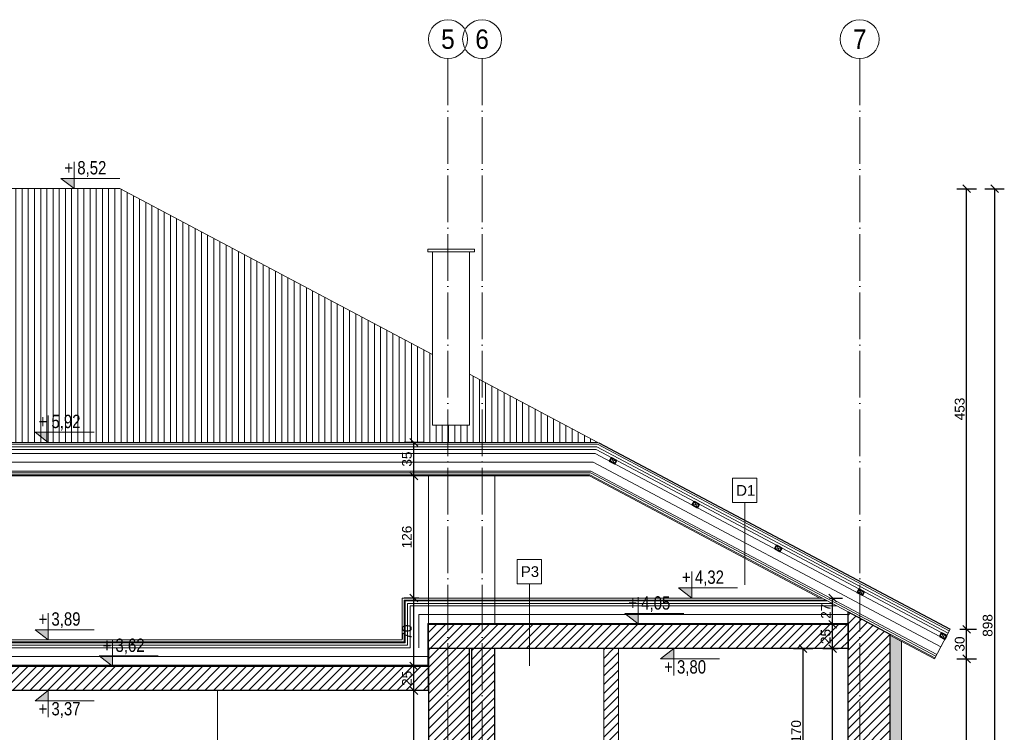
# Model space of a CAD drawing. Header units: millimetres. Extents: x -2720 to 125583, y -8970 to 34912.
# Tile 28 of 105: x 21234 to 22246, y 15927 to 16659. Entities that reach past the tile are written whole.
import ezdxf
from ezdxf.enums import TextEntityAlignment as Align

# ---------------------------------------------------------------- set-up
doc = ezdxf.new("R2010")
doc.units = ezdxf.units.MM
for name, pattern in [('ACAD_ISO03W100', [30, 12, -18]), ('ACAD_ISO04W100', [30, 24, -3, 0, -3]), ('Osie$0$CONTINOUS', [0])]:
    doc.linetypes.add(name, pattern=pattern)
doc.layers.add('000_HATCH', color=253, linetype='Continuous', lineweight=5, transparency=0.5)
for name, color, linetype, lineweight, true_color in [('A_DZIAŁOWA_PROJEKTOWANE', 7, 'Continuous', 18, 0x007cb0), ('A_HATCH', 7, 'Continuous', 5, 0x999999), ('A_HATCH_PROJEKTOWANE', 7, 'Continuous', 9, 0x0089b6), ('A_IZOLEACJA TERMI_PROJEKTOWANA', 7, 'Continuous', 15, 0x0089b6), ('A_ŚCIANY NOWOPROJEKTOWANE', 140, 'Continuous', 35, 0x00bfff)]:
    doc.layers.add(name, color=color, linetype=linetype, lineweight=lineweight, true_color=true_color)
for name, color, linetype, lineweight in [('A_HYDROIZOLACJA', 200, 'ACAD_ISO03W100', 9), ('A_KONST_ISTNIEJĄCE', 83, 'Continuous', 25), ('A_OPISY', 40, 'Continuous', 9), ('A_OSIE KONSTRUKCYJNE', 150, 'ACAD_ISO04W100', 5), ('A_WIDOK', 141, 'Continuous', 13), ('A_WYMIAROWANIE', 7, 'Continuous', 9)]:
    doc.layers.add(name, color=color, linetype=linetype, lineweight=lineweight)
doc.styles.add('APLUS', font='arial.ttf', dxfattribs={"width": 0.6})
doc.styles.add('DEMIURG_100_opisy', font='arial.ttf', dxfattribs={"width": 0.9, "height": 20})
doc.styles.get("Standard").update_dxf_attribs({"font": 'arial.ttf'})
doc.linetypes.add('BATTING', pattern='A,0.0001,-0.1,[134,ltypeshp.shx,S=0.1,R=0,X=-0.1,Y=0],-0.2,[134,ltypeshp.shx,S=0.1,R=180,X=0.1,Y=0],-0.1', length=0.4001)
doc.dimstyles.new('1 do 100', dxfattribs={"dimtxt": 10, "dimasz": 8, "dimexe": 10, "dimexo": 10, "dimgap": 2, "dimtad": 1, "dimdec": 0, "dimtxsty": 'Standard', "dimblk": 'OBLIQUE', "dimcen": 2.5, "dimadec": 0, "dimazin": 0, "dimtfac": 1, "dimtdec": 0, "dimtmove": 0, "dimatfit": 3, "dimldrblk": 'OBLIQUE', "dimfxl": 10, "dimfxlon": 1, "dimarcsym": 0})
pattern_1 = [(45, (-35118.777, 19891.2954), (-4.49012806, 4.49012806), [])]

# ---------------------------------------------------------------- blocks, each defined once
blk = doc.blocks.new('*U185')
blk.add_hatch(color=256).paths.add_polyline_path([(0, -0.153), (-0.198, -0.153), (0, 0)])
blk.add_line((0, -0.153), (0, -0.4))
blk.add_lwpolyline([(0, -0.153), (0, 0), (-0.198, -0.153), (0.685, -0.153)])
at = {"style": 'APLUS', "width": 0.8}
blk.add_attdef('%%P_0.00', text='', height=0.2, dxfattribs=at).set_placement((-0.146, -0.469), align=Align.BOTTOM_LEFT)
blk = doc.blocks.new('*U186')
blk.add_hatch(color=256).paths.add_polyline_path([(0, 0.153), (-0.198, 0.153), (0, 0)])
blk.add_line((0, 0.153), (0, 0.4))
blk.add_lwpolyline([(0, 0.153), (0, 0), (-0.198, 0.153), (0.685, 0.153)])
at = {"style": 'APLUS', "width": 0.8}
blk.add_attdef('%%P_0.00', text='', height=0.2, dxfattribs=at).set_placement((-0.146, 0.153), align=Align.BOTTOM_LEFT)
blk = doc.blocks.new('*U8')
blk.add_hatch(color=256).paths.add_polyline_path([(0, 0.153), (-0.198, 0.153), (0, 0)])
blk.add_line((0, 0.153), (0, 0.4))
blk.add_lwpolyline([(0, 0.153), (0, 0), (-0.198, 0.153), (0.685, 0.153)])
at = {"style": 'APLUS', "width": 0.8}
blk.add_attdef('%%P_0.00', text='', height=0.2, dxfattribs=at).set_placement((-0.146, 0.153), align=Align.BOTTOM_LEFT)
blk = doc.blocks.new('_Oblique')
at = {"color": 0, "linetype": 'ByBlock', "lineweight": -2}
blk.add_line((-0.5, -0.5), (0.5, 0.5), dxfattribs=at)
blk = doc.blocks.new('*D739')
at = {"layer": 'A_WYMIAROWANIE', "color": 0, "lineweight": -2, "ltscale": 2, "transparency": 16777216}
for p, q in [((21644, 15969.9), (21628.8, 15969.9)), ((21638.8, 15832.9), (21638.8, 15969.9)), ((21644, 15832.9), (21628.8, 15832.9))]:
    blk.add_line(p, q, dxfattribs=at)
at = {"layer": 'Defpoints', "color": 0, "ltscale": 2, "transparency": 16777216}
for p in [(21638.8, 15969.9), (21654, 15969.9), (21654, 15832.9)]:
    blk.add_point(p, dxfattribs=at)
at = {"layer": 'A_WYMIAROWANIE', "color": 0, "lineweight": -2, "ltscale": 2, "transparency": 16777216, "xscale": 8, "yscale": 8, "zscale": 8}
for p, rotation in [((21638.8, 15969.9), 90), ((21638.8, 15832.9), 270)]:
    blk.add_blockref('_Oblique', p, dxfattribs=dict(at, rotation=rotation))
at = {"layer": 'A_WYMIAROWANIE', "color": 0, "ltscale": 2, "transparency": 16777216, "insert": (21631.7, 15901.4), "char_height": 10, "attachment_point": 5, "rotation": 90}
blk.add_mtext('137', dxfattribs=at)
blk = doc.blocks.new('*D740')
at = {"layer": 'A_WYMIAROWANIE', "color": 0, "lineweight": -2, "ltscale": 2, "transparency": 16777216}
for p, q in [((21644, 15994.9), (21628.8, 15994.9)), ((21638.8, 15969.9), (21638.8, 15994.9)), ((21644, 15969.9), (21628.8, 15969.9))]:
    blk.add_line(p, q, dxfattribs=at)
at = {"layer": 'Defpoints', "color": 0, "ltscale": 2, "transparency": 16777216}
for p in [(21638.8, 15994.9), (21654, 15994.9), (21654, 15969.9)]:
    blk.add_point(p, dxfattribs=at)
at = {"layer": 'A_WYMIAROWANIE', "color": 0, "lineweight": -2, "ltscale": 2, "transparency": 16777216, "xscale": 8, "yscale": 8, "zscale": 8}
for p, rotation in [((21638.8, 15994.9), 90), ((21638.8, 15969.9), 270)]:
    blk.add_blockref('_Oblique', p, dxfattribs=dict(at, rotation=rotation))
at = {"layer": 'A_WYMIAROWANIE', "color": 0, "ltscale": 2, "transparency": 16777216, "insert": (21631.7, 15982.4), "char_height": 10, "attachment_point": 5, "rotation": 90}
blk.add_mtext('25', dxfattribs=at)
blk = doc.blocks.new('*D741')
at = {"layer": 'A_WYMIAROWANIE', "color": 0, "lineweight": -2, "ltscale": 2, "transparency": 16777216}
for p, q in [((21644, 16064.9), (21628.8, 16064.9)), ((21638.8, 15994.9), (21638.8, 16064.9)), ((21644, 15994.9), (21628.8, 15994.9))]:
    blk.add_line(p, q, dxfattribs=at)
at = {"layer": 'Defpoints', "color": 0, "ltscale": 2, "transparency": 16777216}
for p in [(21638.8, 16064.9), (21654, 16064.9), (21654, 15994.9)]:
    blk.add_point(p, dxfattribs=at)
at = {"layer": 'A_WYMIAROWANIE', "color": 0, "lineweight": -2, "ltscale": 2, "transparency": 16777216, "xscale": 8, "yscale": 8, "zscale": 8}
for p, rotation in [((21638.8, 16064.9), 90), ((21638.8, 15994.9), 270)]:
    blk.add_blockref('_Oblique', p, dxfattribs=dict(at, rotation=rotation))
at = {"layer": 'A_WYMIAROWANIE', "color": 0, "ltscale": 2, "transparency": 16777216, "insert": (21631.7, 16029.9), "char_height": 10, "attachment_point": 5, "rotation": 90}
blk.add_mtext('70', dxfattribs=at)
blk = doc.blocks.new('*D742')
at = {"layer": 'A_WYMIAROWANIE', "color": 0, "lineweight": -2, "ltscale": 2, "transparency": 16777216}
for p, q in [((21648.8, 16190.5), (21628.8, 16190.5)), ((21638.8, 16064.9), (21638.8, 16190.5)), ((21644, 16064.9), (21628.8, 16064.9))]:
    blk.add_line(p, q, dxfattribs=at)
at = {"layer": 'Defpoints', "color": 0, "ltscale": 2, "transparency": 16777216}
for p in [(21638.8, 16190.5), (21819.5, 16190.5), (21654, 16064.9)]:
    blk.add_point(p, dxfattribs=at)
at = {"layer": 'A_WYMIAROWANIE', "color": 0, "lineweight": -2, "ltscale": 2, "transparency": 16777216, "xscale": 8, "yscale": 8, "zscale": 8}
for p, rotation in [((21638.8, 16190.5), 90), ((21638.8, 16064.9), 270)]:
    blk.add_blockref('_Oblique', p, dxfattribs=dict(at, rotation=rotation))
at = {"layer": 'A_WYMIAROWANIE', "color": 0, "ltscale": 2, "transparency": 16777216, "insert": (21631.7, 16127.7), "char_height": 10, "attachment_point": 5, "rotation": 90}
blk.add_mtext('126', dxfattribs=at)
blk = doc.blocks.new('*D743')
at = {"layer": 'A_WYMIAROWANIE', "color": 0, "lineweight": -2, "ltscale": 2, "transparency": 16777216}
for p, q in [((21648.8, 16225), (21628.8, 16225)), ((21638.8, 16190.5), (21638.8, 16225)), ((21648.8, 16190.5), (21628.8, 16190.5))]:
    blk.add_line(p, q, dxfattribs=at)
at = {"layer": 'Defpoints', "color": 0, "ltscale": 2, "transparency": 16777216}
for p in [(21638.8, 16225), (21828, 16225), (21819.5, 16190.5)]:
    blk.add_point(p, dxfattribs=at)
at = {"layer": 'A_WYMIAROWANIE', "color": 0, "lineweight": -2, "ltscale": 2, "transparency": 16777216, "xscale": 8, "yscale": 8, "zscale": 8}
for p, rotation in [((21638.8, 16225), 90), ((21638.8, 16190.5), 270)]:
    blk.add_blockref('_Oblique', p, dxfattribs=dict(at, rotation=rotation))
at = {"layer": 'A_WYMIAROWANIE', "color": 0, "ltscale": 2, "transparency": 16777216, "insert": (21631.7, 16207.8), "char_height": 10, "attachment_point": 5, "rotation": 90}
blk.add_mtext('35', dxfattribs=at)
blk = doc.blocks.new('*D745')
at = {"layer": 'A_WYMIAROWANIE', "color": 0, "lineweight": -2, "ltscale": 2, "transparency": 16777216}
for p, q in [((22075, 16012.9), (22059.2, 16012.9)), ((22069.2, 15587.9), (22069.2, 16012.9)), ((22075, 15587.9), (22059.2, 15587.9))]:
    blk.add_line(p, q, dxfattribs=at)
at = {"layer": 'Defpoints', "color": 0, "ltscale": 2, "transparency": 16777216}
for p in [(22069.2, 16012.9), (22085, 16012.9), (22085, 15587.9)]:
    blk.add_point(p, dxfattribs=at)
at = {"layer": 'A_WYMIAROWANIE', "color": 0, "lineweight": -2, "ltscale": 2, "transparency": 16777216, "xscale": 8, "yscale": 8, "zscale": 8}
for p, rotation in [((22069.2, 16012.9), 90), ((22069.2, 15587.9), 270)]:
    blk.add_blockref('_Oblique', p, dxfattribs=dict(at, rotation=rotation))
at = {"layer": 'A_WYMIAROWANIE', "color": 0, "ltscale": 2, "transparency": 16777216, "insert": (22062.1, 15800.4), "char_height": 10, "attachment_point": 5, "rotation": 90}
blk.add_mtext('425', dxfattribs=at)
blk = doc.blocks.new('*D746')
at = {"layer": 'A_WYMIAROWANIE', "color": 0, "lineweight": -2, "ltscale": 2, "transparency": 16777216}
for p, q in [((22075, 16037.9), (22059.2, 16037.9)), ((22069.2, 16012.9), (22069.2, 16037.9)), ((22075, 16012.9), (22059.2, 16012.9))]:
    blk.add_line(p, q, dxfattribs=at)
at = {"layer": 'Defpoints', "color": 0, "ltscale": 2, "transparency": 16777216}
for p in [(22069.2, 16037.9), (22085, 16037.9), (22085, 16012.9)]:
    blk.add_point(p, dxfattribs=at)
at = {"layer": 'A_WYMIAROWANIE', "color": 0, "lineweight": -2, "ltscale": 2, "transparency": 16777216, "xscale": 8, "yscale": 8, "zscale": 8}
for p, rotation in [((22069.2, 16037.9), 90), ((22069.2, 16012.9), 270)]:
    blk.add_blockref('_Oblique', p, dxfattribs=dict(at, rotation=rotation))
at = {"layer": 'A_WYMIAROWANIE', "color": 0, "ltscale": 2, "transparency": 16777216, "insert": (22062.1, 16025.4), "char_height": 10, "attachment_point": 5, "rotation": 90}
blk.add_mtext('25', dxfattribs=at)
blk = doc.blocks.new('*D747')
at = {"layer": 'A_WYMIAROWANIE', "color": 0, "lineweight": -2, "ltscale": 2, "transparency": 16777216}
for p, q in [((22066.1, 16064.9), (22079.2, 16064.9)), ((22069.2, 16037.9), (22069.2, 16064.9)), ((22075, 16037.9), (22059.2, 16037.9))]:
    blk.add_line(p, q, dxfattribs=at)
at = {"layer": 'Defpoints', "color": 0, "ltscale": 2, "transparency": 16777216}
for p in [(22056.1, 16064.9), (22069.2, 16064.9), (22085, 16037.9)]:
    blk.add_point(p, dxfattribs=at)
at = {"layer": 'A_WYMIAROWANIE', "color": 0, "lineweight": -2, "ltscale": 2, "transparency": 16777216, "xscale": 8, "yscale": 8, "zscale": 8}
for p, rotation in [((22069.2, 16064.9), 90), ((22069.2, 16037.9), 270)]:
    blk.add_blockref('_Oblique', p, dxfattribs=dict(at, rotation=rotation))
at = {"layer": 'A_WYMIAROWANIE', "color": 0, "ltscale": 2, "transparency": 16777216, "insert": (22062.2, 16051.4), "char_height": 10, "attachment_point": 5, "rotation": 90}
blk.add_mtext('27', dxfattribs=at)
blk = doc.blocks.new('*D749')
at = {"layer": 'A_WYMIAROWANIE', "color": 0, "lineweight": -2, "ltscale": 2, "transparency": 16777216}
for p, q in [((22048.8, 16012.9), (22028.8, 16012.9)), ((22038.8, 15842.9), (22038.8, 16012.9)), ((22045, 15842.9), (22028.8, 15842.9))]:
    blk.add_line(p, q, dxfattribs=at)
at = {"layer": 'Defpoints', "color": 0, "ltscale": 2, "transparency": 16777216}
for p in [(22038.8, 16012.9), (22085, 16012.9), (22055, 15842.9)]:
    blk.add_point(p, dxfattribs=at)
at = {"layer": 'A_WYMIAROWANIE', "color": 0, "lineweight": -2, "ltscale": 2, "transparency": 16777216, "xscale": 8, "yscale": 8, "zscale": 8}
for p, rotation in [((22038.8, 16012.9), 90), ((22038.8, 15842.9), 270)]:
    blk.add_blockref('_Oblique', p, dxfattribs=dict(at, rotation=rotation))
at = {"layer": 'A_WYMIAROWANIE', "color": 0, "ltscale": 2, "transparency": 16777216, "insert": (22031.7, 15927.9), "char_height": 10, "attachment_point": 5, "rotation": 90}
blk.add_mtext('170', dxfattribs=at)
blk = doc.blocks.new('*D750')
at = {"layer": 'A_WYMIAROWANIE', "color": 0, "lineweight": -2, "ltscale": 2, "transparency": 16777216}
for p, q in [((21200.9, 16190.5), (21180.9, 16190.5)), ((21190.9, 16021.9), (21190.9, 16190.5)), ((21180.9, 16021.9), (21200.9, 16021.9))]:
    blk.add_line(p, q, dxfattribs=at)
at = {"layer": 'Defpoints', "color": 0, "ltscale": 2, "transparency": 16777216}
for p in [(21190.9, 16190.5), (21819.5, 16190.5), (21139, 16021.9)]:
    blk.add_point(p, dxfattribs=at)
at = {"layer": 'A_WYMIAROWANIE', "color": 0, "lineweight": -2, "ltscale": 2, "transparency": 16777216, "xscale": 8, "yscale": 8, "zscale": 8}
for p, rotation in [((21190.9, 16190.5), 90), ((21190.9, 16021.9), 270)]:
    blk.add_blockref('_Oblique', p, dxfattribs=dict(at, rotation=rotation))
at = {"layer": 'A_WYMIAROWANIE', "color": 0, "ltscale": 2, "transparency": 16777216, "insert": (21183.8, 16106.2), "char_height": 10, "attachment_point": 5, "rotation": 90}
blk.add_mtext('169', dxfattribs=at)
blk = doc.blocks.new('*D751')
at = {"layer": 'A_WYMIAROWANIE', "color": 0, "lineweight": -2, "ltscale": 2, "transparency": 16777216}
for p, q in [((22196.9, 16002.5), (22216.9, 16002.5)), ((22206.9, 15587.9), (22206.9, 16002.5)), ((22196.9, 15587.9), (22216.9, 15587.9))]:
    blk.add_line(p, q, dxfattribs=at)
at = {"layer": 'Defpoints', "color": 0, "ltscale": 2, "transparency": 16777216}
for p in [(22173.9, 16002.5), (22206.9, 16002.5), (22140, 15587.9)]:
    blk.add_point(p, dxfattribs=at)
at = {"layer": 'A_WYMIAROWANIE', "color": 0, "lineweight": -2, "ltscale": 2, "transparency": 16777216, "xscale": 8, "yscale": 8, "zscale": 8}
for p, rotation in [((22206.9, 16002.5), 90), ((22206.9, 15587.9), 270)]:
    blk.add_blockref('_Oblique', p, dxfattribs=dict(at, rotation=rotation))
at = {"layer": 'A_WYMIAROWANIE', "color": 0, "ltscale": 2, "transparency": 16777216, "insert": (22199.8, 15795.2), "char_height": 10, "attachment_point": 5, "rotation": 90}
blk.add_mtext('415', dxfattribs=at)
blk = doc.blocks.new('*D752')
at = {"layer": 'A_WYMIAROWANIE', "color": 0, "lineweight": -2, "ltscale": 2, "transparency": 16777216}
for p, q in [((22200, 16032.9), (22216.9, 16032.9)), ((22206.9, 16002.5), (22206.9, 16032.9)), ((22196.9, 16002.5), (22216.9, 16002.5))]:
    blk.add_line(p, q, dxfattribs=at)
at = {"layer": 'Defpoints', "color": 0, "ltscale": 2, "transparency": 16777216}
for p in [(22190, 16032.9), (22206.9, 16032.9), (22173.9, 16002.5)]:
    blk.add_point(p, dxfattribs=at)
at = {"layer": 'A_WYMIAROWANIE', "color": 0, "lineweight": -2, "ltscale": 2, "transparency": 16777216, "xscale": 8, "yscale": 8, "zscale": 8}
for p, rotation in [((22206.9, 16032.9), 90), ((22206.9, 16002.5), 270)]:
    blk.add_blockref('_Oblique', p, dxfattribs=dict(at, rotation=rotation))
at = {"layer": 'A_WYMIAROWANIE', "color": 0, "ltscale": 2, "transparency": 16777216, "insert": (22199.8, 16017.7), "char_height": 10, "attachment_point": 5, "rotation": 90}
blk.add_mtext('30', dxfattribs=at)
blk = doc.blocks.new('*D753')
at = {"layer": 'A_WYMIAROWANIE', "color": 0, "lineweight": -2, "ltscale": 2, "transparency": 16777216}
for p, q in [((22196.9, 16485.7), (22216.9, 16485.7)), ((22206.9, 16032.9), (22206.9, 16485.7)), ((22200, 16032.9), (22216.9, 16032.9))]:
    blk.add_line(p, q, dxfattribs=at)
at = {"layer": 'Defpoints', "color": 0, "ltscale": 2, "transparency": 16777216}
for p in [(21336.6, 16485.7), (22206.9, 16485.7), (22190, 16032.9)]:
    blk.add_point(p, dxfattribs=at)
at = {"layer": 'A_WYMIAROWANIE', "color": 0, "lineweight": -2, "ltscale": 2, "transparency": 16777216, "xscale": 8, "yscale": 8, "zscale": 8}
for p, rotation in [((22206.9, 16485.7), 90), ((22206.9, 16032.9), 270)]:
    blk.add_blockref('_Oblique', p, dxfattribs=dict(at, rotation=rotation))
at = {"layer": 'A_WYMIAROWANIE', "color": 0, "ltscale": 2, "transparency": 16777216, "insert": (22199.8, 16259.3), "char_height": 10, "attachment_point": 5, "rotation": 90}
blk.add_mtext('453', dxfattribs=at)
blk = doc.blocks.new('*D754')
at = {"layer": 'A_WYMIAROWANIE', "color": 0, "lineweight": -2, "ltscale": 2, "transparency": 16777216}
for p, q in [((22225.6, 16485.7), (22245.6, 16485.7)), ((22235.6, 16485.7), (22235.6, 15587.9)), ((22225.6, 15587.9), (22245.6, 15587.9))]:
    blk.add_line(p, q, dxfattribs=at)
at = {"layer": 'Defpoints', "color": 0, "ltscale": 2, "transparency": 16777216}
for p in [(0, 16485.7), (22140, 15587.9), (22235.6, 15587.9)]:
    blk.add_point(p, dxfattribs=at)
at = {"layer": 'A_WYMIAROWANIE', "color": 0, "lineweight": -2, "ltscale": 2, "transparency": 16777216, "xscale": 8, "yscale": 8, "zscale": 8}
for p, rotation in [((22235.6, 16485.7), 90), ((22235.6, 15587.9), 270)]:
    blk.add_blockref('_Oblique', p, dxfattribs=dict(at, rotation=rotation))
at = {"layer": 'A_WYMIAROWANIE', "color": 0, "ltscale": 2, "transparency": 16777216, "insert": (22228.5, 16036.8), "char_height": 10, "attachment_point": 5, "rotation": 90}
blk.add_mtext('898', dxfattribs=at)

msp = doc.modelspace()

# ---------------------------------------------------------------- hatches: boundary and pattern name
at = {"layer": '000_HATCH', "ltscale": 2}
h = msp.add_hatch(dxfattribs=at)
h.set_pattern_fill('ANSI31', color=256, scale=2, angle=45)
h.set_pattern_definition([(90, (-3039.768, -2375.465), (-6.35, 0), [])])
h.paths.add_polyline_path([(21828.04, 16225), (21696.03, 16295.04), (21696.03, 16242.68), (21658.03, 16242.68), (21658.03, 16315.2), (21336.58, 16485.75), (20548.03, 16485.75), (20548.03, 16225)])
at = {"layer": 'A_HATCH'}
h = msp.add_hatch(dxfattribs=at)
h.set_pattern_fill('ANSI31', color=256, scale=2)
h.set_pattern_definition(pattern_1)
h.paths.add_polyline_path([(22085.03, 16050.73), (22128.03, 16027.92), (22128.03, 15513.44), (22085.03, 15513.44)])
h.paths.add_polyline_path([(22065.8, 15513.44), (22148.8, 15513.44), (22148.8, 15468.44), (22065.8, 15468.44)])
h = msp.add_hatch(dxfattribs=at)
h.set_pattern_fill('ANSI31', color=256, scale=2)
h.set_pattern_definition(pattern_1)
h.paths.add_polyline_path([(21654.03, 16037.94), (22085.03, 16037.94), (22085.03, 16012.94), (21654.03, 16012.94)])
h = msp.add_hatch(dxfattribs=at)
h.set_pattern_fill('ANSI31', color=256, scale=2)
h.set_pattern_definition(pattern_1)
h.paths.add_polyline_path([(21654.03, 15834.94), (21696.03, 15834.94), (21696.03, 16012.94), (21654.03, 16012.94)])
h = msp.add_hatch(dxfattribs=at)
h.set_pattern_fill('ANSI31', color=256, scale=2)
h.set_pattern_definition(pattern_1)
h.paths.add_polyline_path([(21698.03, 15834.94), (21722.03, 15834.94), (21722.03, 16012.94), (21698.03, 16012.94)])
h = msp.add_hatch(dxfattribs=at)
h.set_pattern_fill('ANSI31', color=256, scale=2)
h.set_pattern_definition(pattern_1)
h.paths.add_polyline_path([(20536.03, 15994.94), (21654.03, 15994.94), (21654.03, 15969.94), (20536.03, 15969.94)])
at = {"layer": 'A_HATCH_PROJEKTOWANE', "ltscale": 2}
h = msp.add_hatch(dxfattribs=at)
h.set_pattern_fill('ANSI31', color=256, scale=2)
h.set_pattern_definition(pattern_1)
h.paths.add_polyline_path([(21834.03, 16012.94), (21849.03, 16012.94), (21849.03, 15792.94), (21834.03, 15792.94)])
at = {"layer": 'A_IZOLEACJA TERMI_PROJEKTOWANA', "ltscale": 2}
h = msp.add_hatch(dxfattribs=at)
h.set_pattern_fill('HONEY', color=256)
h.set_pattern_definition([(0, (-35118.7772, 19891.2954), (4.7625, 2.74963064), [3.175, -6.35]), (120, (-35118.7772, 19891.2954), (-4.76249999, 2.74963066), [3.175, -6.35]), (60, (-35118.7772, 19891.2954), (1e-08, 5.49926131), [-6.35, 3.175])])
h.paths.add_polyline_path([(22140.03, 15513.44), (22140.03, 16020.42), (22128.03, 16026.78), (22128.03, 15513.44)])

# ---------------------------------------------------------------- linework, layer by layer
at = {"layer": '000_HATCH', "color": 142, "linetype": 'BATTING', "ltscale": 22, "true_color": 0x0089b6}
msp.add_line((20536.03, 16004.94), (21654.03, 16004.94), dxfattribs=at)
at = {"layer": '000_HATCH', "color": 142, "linetype": 'BATTING', "ltscale": 6, "true_color": 0x0089b6}
msp.add_lwpolyline([(20536.03, 16016.52), (21632.46, 16016.52), (21632.46, 16059.52), (22068.47, 16059.52)], dxfattribs=at)
at = {"layer": '000_HATCH', "color": 142, "linetype": 'BATTING', "ltscale": 22, "true_color": 0x0089b6}
msp.add_lwpolyline([(21644.03, 16013.94), (21644.03, 16047.94), (22085.03, 16047.94)], dxfattribs=at)
at = {"layer": 'A_DZIAŁOWA_PROJEKTOWANE', "ltscale": 2}
msp.add_lwpolyline([(21834.03, 16012.94), (21849.03, 16012.94), (21849.03, 15792.94), (21834.03, 15792.94)], close=True, dxfattribs=at)
at = {"layer": 'A_HYDROIZOLACJA', "color": 142, "ltscale": 0.2, "true_color": 0x0089b6, "const_width": 1}
for points in [[(20536.03, 16019.44), (21629.38, 16019.44), (21629.38, 16062.44), (22062.95, 16062.44)], [(20536.03, 15995.44), (21653.53, 15995.44), (21653.53, 16038.44), (22085.03, 16038.44)]]:
    msp.add_lwpolyline(points, dxfattribs=at)
at = {"layer": 'A_IZOLEACJA TERMI_PROJEKTOWANA', "color": 142, "ltscale": 2, "true_color": 0x0089b6}
msp.add_line((20536.03, 16013.94), (21635.03, 16013.94), dxfattribs=at)
at = {"layer": 'A_IZOLEACJA TERMI_PROJEKTOWANA', "ltscale": 2}
for points in [[(21828.04, 16225), (20548.03, 16225)], [(21827.54, 16223), (20548.03, 16223)], [(21826.92, 16220.5), (20548.03, 16220.5)], [(21826.92, 16220.5), (22187.92, 16028.97)], [(21827.54, 16223), (22189.09, 16031.18)], [(21828.04, 16225), (22190.03, 16032.94)], [(21825.18, 16213.5), (20536.03, 16213.5), (20536.03, 16191.5), (21819.7, 16191.5), (22174.33, 16003.35)], [(21826.17, 16217.5), (20548.03, 16217.5)], [(21825.18, 16213.5), (22184.64, 16022.78)], [(21826.17, 16217.5), (22186.51, 16026.32)], [(20536.03, 16195.5), (21820.7, 16195.5), (22176.2, 16006.88)], [(21819.45, 16190.5), (20536.03, 16190.5)], [(21819.45, 16190.5), (22056.1, 16064.94)], [(22173.86, 16002.47), (22190.03, 16032.94)], [(22128.03, 16026.78), (22173.86, 16002.47)]]:
    msp.add_lwpolyline(points, dxfattribs=at)
at = {"layer": 'A_IZOLEACJA TERMI_PROJEKTOWANA', "linetype": 'BATTING', "ltscale": 20}
msp.add_lwpolyline([(20536.03, 16204.5), (21822.94, 16204.5), (22180.42, 16014.83)], dxfattribs=at)
at = {"layer": 'A_IZOLEACJA TERMI_PROJEKTOWANA', "linetype": 'BATTING', "ltscale": 5}
msp.add_lwpolyline([(20536.03, 16193.5), (21820.2, 16193.5), (22175.27, 16005.12)], dxfattribs=at)
at = {"layer": 'A_IZOLEACJA TERMI_PROJEKTOWANA', "ltscale": 14}
msp.add_lwpolyline([(22140.03, 15513.44), (22140.03, 16020.42), (22128.03, 16026.78), (22128.03, 15513.44), (22140.03, 15513.44)], dxfattribs=at)
at = {"layer": 'A_KONST_ISTNIEJĄCE', "ltscale": 2}
for points in [[(21828.76, 16224.62), (22190.03, 16032.94)], [(22085.03, 16050.73), (22128.03, 16027.92), (22128.03, 15513.44), (22085.03, 15513.44), (22085.03, 16050.73)], [(21654.03, 15969.94), (21654.03, 15991.94)]]:
    msp.add_lwpolyline(points, dxfattribs=at)
for points in [[(21654.03, 16037.94), (22085.03, 16037.94), (22085.03, 16012.94), (21654.03, 16012.94)], [(21654.03, 15834.94), (21696.03, 15834.94), (21696.03, 16012.94), (21654.03, 16012.94)], [(21698.03, 15834.94), (21722.03, 15834.94), (21722.03, 16012.94), (21698.03, 16012.94)], [(20536.03, 15994.94), (21654.03, 15994.94), (21654.03, 15969.94), (20536.03, 15969.94)]]:
    msp.add_lwpolyline(points, close=True, dxfattribs=at)
at = {"layer": 'A_OPISY'}
for p, q in [((21978.9, 16163.03), (21978.9, 16078.58)), ((21757.59, 16079.58), (21757.59, 15995.12))]:
    msp.add_line(p, q, dxfattribs=at)
for points in [[(21966.4, 16163.03), (21991.4, 16163.03), (21991.4, 16188.03), (21966.4, 16188.03)], [(21745.09, 16079.58), (21770.09, 16079.58), (21770.09, 16104.58), (21745.09, 16104.58)]]:
    msp.add_lwpolyline(points, close=True, dxfattribs=at)
at = {"layer": 'A_OSIE KONSTRUKCYJNE', "ltscale": 2}
for p, q in [((21673.85, 16619.42), (21673.85, 15271.34)), ((21708.93, 16619.42), (21708.93, 15271.34)), ((22097.03, 16619.42), (22097.03, 15271.34))]:
    msp.add_line(p, q, dxfattribs=at)
at = {"layer": 'A_OSIE KONSTRUKCYJNE', "linetype": 'Continuous'}
for centre in [(21673.85, 16639.42), (21708.93, 16639.42), (22097.03, 16639.42)]:
    msp.add_circle(centre, 20, dxfattribs=at)
at = {"layer": 'A_WIDOK', "ltscale": 2}
for p, q in [((21847.22, 16206.33), (21840.04, 16205.61)), ((21841.92, 16209.15), (21845.34, 16202.8)), ((21932.04, 16161.33), (21924.87, 16160.61)), ((21926.74, 16164.14), (21930.17, 16157.8)), ((22011.57, 16119.14), (22014.99, 16112.79)), ((22016.87, 16116.33), (22009.69, 16115.6)), ((22101.69, 16071.32), (22094.51, 16070.6)), ((22096.39, 16074.13), (22099.82, 16067.79)), ((22181.21, 16029.13), (22184.64, 16022.78)), ((22186.51, 16026.32), (22179.34, 16025.6)), ((21654.03, 15994.94), (20536.03, 15994.94)), ((21437.03, 15969.94), (21437.03, 15631.94))]:
    msp.add_line(p, q, dxfattribs=at)
for points in [[(21828.04, 16225), (21696.03, 16295.04), (21696.03, 16242.68), (21658.03, 16242.68), (21658.03, 16315.2), (21336.58, 16485.75), (20548.03, 16485.75), (20548.03, 16225)], [(21701.03, 16423.65), (21653.03, 16423.65), (21653.03, 16420.65), (21701.03, 16420.65)], [(21696.03, 16420.65), (21658.03, 16420.65), (21658.03, 16242.68), (21696.03, 16242.68)]]:
    msp.add_lwpolyline(points, close=True, dxfattribs=at)
for points in [[(21654.03, 16037.94), (21654.03, 16190.5)], [(21722.03, 16190.5), (21722.03, 16037.94)], [(21722.03, 16012.94), (21722.03, 15587.94)], [(21437.03, 15632.94), (21437.03, 15969.94)]]:
    msp.add_lwpolyline(points, dxfattribs=at)
at = {"layer": 'A_WIDOK', "color": 142, "ltscale": 2}
for points in [[(20536.03, 16021.94), (21626.88, 16021.94), (21626.88, 16064.94), (22058.24, 16064.94)], [(21654.03, 16013.94), (21654.03, 16064.94)]]:
    msp.add_lwpolyline(points, dxfattribs=at)
at = {"layer": 'A_WIDOK', "color": 142, "ltscale": 2, "true_color": 0x0089b6}
for points in [[(20536.03, 16019.94), (21628.88, 16019.94), (21628.88, 16062.94), (22062.01, 16062.94)], [(20536.03, 16018.94), (21629.88, 16018.94), (21629.88, 16061.94), (22063.89, 16061.94)], [(21635.03, 16013.94), (21635.03, 16056.94), (22073.32, 16056.94)], [(20536.03, 15995.94), (21653.03, 15995.94), (21653.03, 16038.94), (22085.03, 16038.94)]]:
    msp.add_lwpolyline(points, dxfattribs=at)
at = {"layer": 'A_ŚCIANY NOWOPROJEKTOWANE', "ltscale": 2}
for points in [[(21847.22, 16206.33), (21845.34, 16202.8), (21840.04, 16205.61), (21841.92, 16209.15)], [(21932.04, 16161.33), (21930.17, 16157.8), (21924.87, 16160.61), (21926.74, 16164.14)], [(22016.87, 16116.33), (22014.99, 16112.79), (22009.69, 16115.6), (22011.57, 16119.14)], [(22101.69, 16071.32), (22099.82, 16067.79), (22094.51, 16070.6), (22096.39, 16074.13)], [(22186.51, 16026.32), (22184.64, 16022.78), (22179.34, 16025.6), (22181.21, 16029.13)]]:
    msp.add_lwpolyline(points, close=True, dxfattribs=at)

# ---------------------------------------------------------------- block references
at = {"layer": 'A_OPISY', "transparency": 33554687, "xscale": 68.67492864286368, "yscale": 68.67492864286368, "zscale": 68.67492864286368, "rotation": 1.435389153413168e-05}
for name, p, values in [('*U8', (21289.75, 16485.75), {'%%P_0.00': '+ 8,52'}), ('*U186', (21263.18, 16225), {'%%P_0.00': '+ 5,92'}), ('*U186', (21924.41, 16064.94), {'%%P_0.00': '+ 4,32'}), ('*U186', (21869.28, 16038.44), {'%%P_0.00': '+ 4,05'}), ('*U186', (21263.18, 16021.94), {'%%P_0.00': '+ 3,89'}), ('*U186', (21329.04, 15994.94), {'%%P_0.00': '+ 3,62'})]:
    msp.add_blockref(name, p, dxfattribs=at).add_auto_attribs(values)
at = {"layer": 'A_OPISY', "transparency": 33554687}
ref = msp.add_blockref('*U185', (21906.03, 16012.94), dxfattribs=dict(at, xscale=68.67492864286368, yscale=68.67492864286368, zscale=68.67492864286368, rotation=1.435389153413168e-05))
ref.add_attrib('%%P_0.00', '+ 3,80', dxfattribs={"layer": '0', "height": 13.735, "rotation": 0.00001, "style": 'APLUS', "width": 0.8}).set_placement((21896.02, 15983.22), align=Align.BOTTOM_LEFT)
ref = msp.add_blockref('*U185', (21263.18, 15969.94), dxfattribs=dict(at, xscale=68.67492864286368, yscale=68.67492864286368, zscale=68.67492864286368, rotation=1.435389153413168e-05))
ref.add_attrib('%%P_0.00', '+ 3,37', dxfattribs={"layer": '0', "height": 13.735, "rotation": 0.00001, "style": 'APLUS', "width": 0.8}).set_placement((21253.18, 15940.22), align=Align.BOTTOM_LEFT)

# ---------------------------------------------------------------- texts
at = {"layer": 'A_OPISY'}
for s, p in [('D1', (21970.08, 16170.1)), ('P3', (21748.76, 16086.64))]:
    msp.add_text(s, height=11, dxfattribs=at).set_placement(p)
at = {"layer": 'A_OSIE KONSTRUKCYJNE', "linetype": 'Osie$0$CONTINOUS', "style": 'DEMIURG_100_opisy', "width": 0.9}
for s, p in [('5', (21673.85, 16639.42)), ('6', (21708.93, 16639.42)), ('7', (22097.03, 16639.42))]:
    msp.add_text(s, height=20, dxfattribs=at).set_placement(p, align=Align.MIDDLE_CENTER)

# ---------------------------------------------------------------- dimensions: what is measured, and where the dimension line sits
at = {"layer": 'A_WYMIAROWANIE', "ltscale": 2}
for base, p1, p2, picture, middle in [((22235.61, 15587.94), (0, 16485.75), (22140.03, 15587.94), '*D754', (22228.5, 16036.85)), ((22206.9, 16002.47), (22140.03, 15587.94), (22173.86, 16002.47), '*D751', (22199.8, 15795.21))]:
    dim = msp.add_linear_dim(base=base, p1=p1, p2=p2, angle=90, dimstyle='1 do 100', dxfattribs=at)
    dim.commit()
    dim.dimension.update_dxf_attribs({"geometry": picture, "text_midpoint": middle})
for base, p1, p2, picture, middle in [((22206.9, 16485.75), (22190.03, 16032.94), (21336.58, 16485.75), '*D753', (22199.8, 16259.35)), ((21638.81340146, 16225.00144521), (21819.45152069, 16190.50144521), (21828.03690039, 16225.00144521), '*D743', (21631.70426094, 16207.75144521)), ((21190.88, 16190.5), (21139.03, 16021.94), (21819.45, 16190.5), '*D750', (21183.77, 16106.22)), ((21638.81, 16190.5), (21654.03, 16064.94), (21819.45, 16190.5), '*D742', (21631.71, 16127.72)), ((21638.81, 16064.94), (21654.03, 15994.94), (21654.03, 16064.94), '*D741', (21631.71, 16029.94)), ((22069.22, 16064.94), (22085.03, 16037.94), (22056.1, 16064.94), '*D747', (22062.2, 16051.44)), ((22069.22, 16037.94), (22085.03, 16012.94), (22085.03, 16037.94), '*D746', (22062.11, 16025.44)), ((22206.9, 16032.94), (22173.86, 16002.47), (22190.03, 16032.94), '*D752', (22199.8, 16017.71)), ((22038.78, 16012.94), (22055.03, 15842.94), (22085.03, 16012.94), '*D749', (22031.67, 15927.94)), ((22069.22, 16012.94), (22085.03, 15587.94), (22085.03, 16012.94), '*D745', (22062.11, 15800.44)), ((21638.81, 15994.94), (21654.03, 15969.94), (21654.03, 15994.94), '*D740', (21631.71, 15982.44)), ((21638.81, 15969.94), (21654.03, 15832.94), (21654.03, 15969.94), '*D739', (21631.7, 15901.44))]:
    dim = msp.add_linear_dim(base=base, p1=p1, p2=p2, angle=90, dimstyle='1 do 100', override={"dimtmove": 1}, dxfattribs=at)
    dim.commit()
    dim.dimension.update_dxf_attribs({"geometry": picture, "text_midpoint": middle})

doc.saveas('drawing.dxf')
